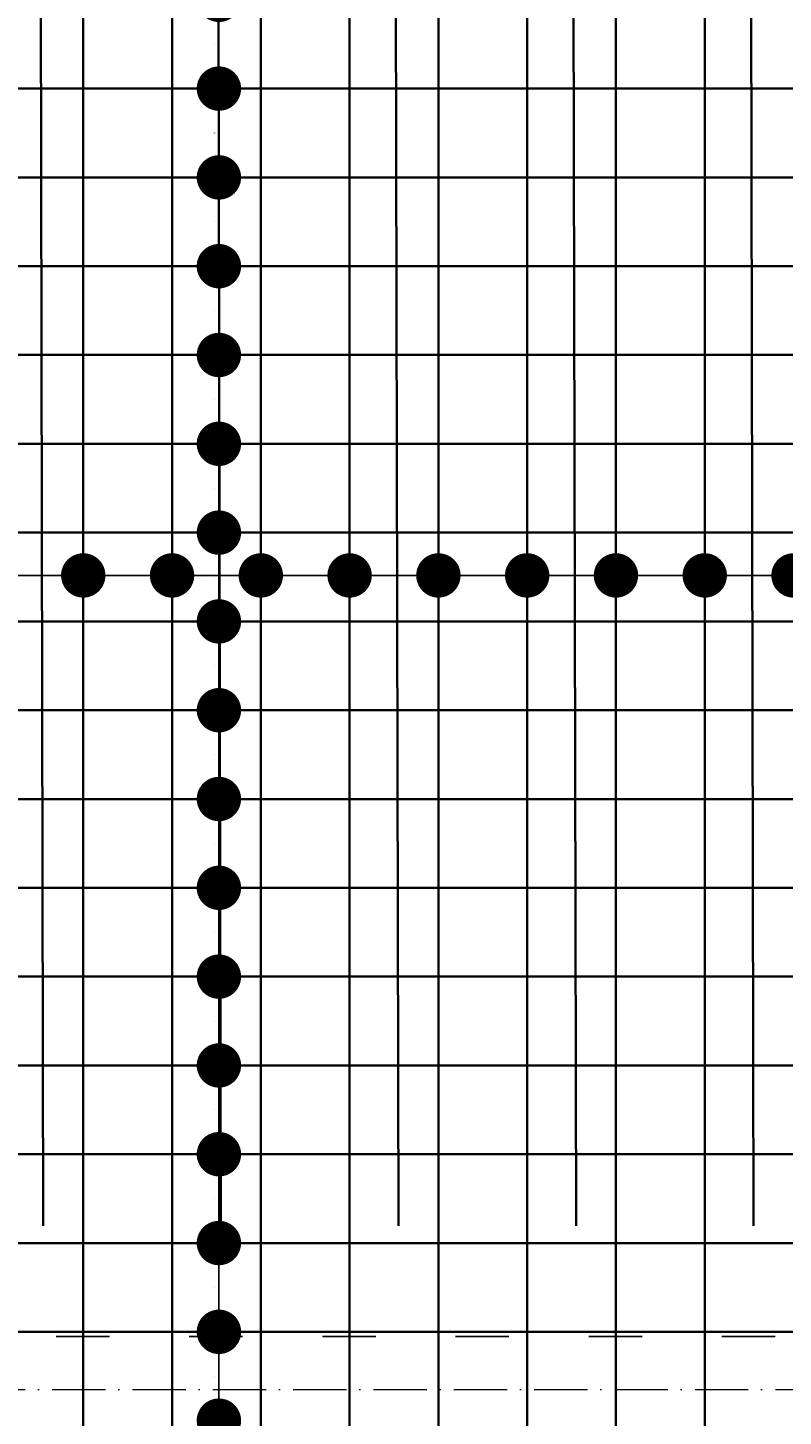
# Model space of a CAD drawing. Header units: millimetres. Extents: x 300938 to 312016, y 11971 to 20881.
# Tile 224 of 239: x 309750 to 309920, y 18993 to 19306. Entities that reach past the tile are written whole.
import ezdxf

# ---------------------------------------------------------------- set-up
doc = ezdxf.new("R2010")
doc.units = ezdxf.units.MM
doc.linetypes.add('ACAD_ISO03W100', pattern=[30, 12, -18])
doc.linetypes.add('ACAD_ISO10W100', pattern=[18, 12, -3, 0, -3])
for name, color, linetype, lineweight in [('konstrukcja wymiary', 1, 'Continuous', 13), ('osie', 5, 'ACAD_ISO10W100', 13), ('zbrojenie płyty', 141, 'Continuous', 35)]:
    doc.layers.add(name, color=color, linetype=linetype, lineweight=lineweight)
doc.layers.add('przerywane', color=6, linetype='ACAD_ISO03W100')
doc.styles.get("Standard").update_dxf_attribs({"font": 'romand.shx', "oblique": 10})
doc.dimstyles.new('kropki', dxfattribs={"dimtxt": 0.001, "dimasz": 10, "dimexe": 1.25, "dimexo": 0.625, "dimgap": 1, "dimtad": 1, "dimtxsty": 'Standard', "dimblk": 'DOT', "dimcen": 2.5, "dimadec": 0, "dimazin": 0, "dimtfac": 1, "dimtmove": 0, "dimatfit": 3, "dimfxl": 1, "dimfxlon": 1, "dimarcsym": 0})

# ---------------------------------------------------------------- blocks, each defined once
blk = doc.blocks.new('_Dot')
at = {"color": 0, "linetype": 'ByBlock', "lineweight": -2}
blk.add_line((-0.5, 0), (-1, 0), dxfattribs=at)
at = {"color": 0, "linetype": 'ByBlock', "const_width": 0.5}
blk.add_lwpolyline([(-0.25, 0, 1), (0.25, 0, 1)], format="xyb", close=True, dxfattribs=at)
blk = doc.blocks.new('*D832')
at = {"layer": 'Defpoints', "color": 0, "transparency": 16777216}
for p in [(309802.56, 19332.24), (309793.12, 19312.24), (309802.56, 19312.24)]:
    blk.add_point(p, dxfattribs=at)
at = {"layer": 'konstrukcja wymiary', "color": 0, "lineweight": -2, "transparency": 16777216}
for p, q in [((309793.12, 19342.24), (309793.12, 19352.24)), ((309794.12, 19332.24), (309791.87, 19332.24)), ((309793.12, 19332.24), (309793.12, 19312.24)), ((309794.12, 19312.24), (309791.87, 19312.24)), ((309793.12, 19302.24), (309793.12, 19292.24))]:
    blk.add_line(p, q, dxfattribs=at)
at = {"layer": 'konstrukcja wymiary', "color": 0, "lineweight": -2, "transparency": 16777216, "xscale": 10, "yscale": 10, "zscale": 10}
for p, rotation in [((309793.12, 19332.24), 270), ((309793.12, 19312.24), 90)]:
    blk.add_blockref('_Dot', p, dxfattribs=dict(at, rotation=rotation))
at = {"layer": 'konstrukcja wymiary', "color": 0, "transparency": 16777216, "insert": (309792.12, 19322.24), "char_height": 0.001, "attachment_point": 5, "rotation": 90}
blk.add_mtext('20', dxfattribs=at)
blk = doc.blocks.new('*D833')
at = {"layer": 'Defpoints', "color": 0, "transparency": 16777216}
for p in [(309802.56, 19312.24), (309793.12, 19292.24), (309802.56, 19292.24)]:
    blk.add_point(p, dxfattribs=at)
at = {"layer": 'konstrukcja wymiary', "color": 0, "lineweight": -2, "transparency": 16777216}
for p, q in [((309793.12, 19322.24), (309793.12, 19332.24)), ((309794.12, 19312.24), (309791.87, 19312.24)), ((309793.12, 19312.24), (309793.12, 19292.24)), ((309794.12, 19292.24), (309791.87, 19292.24)), ((309793.12, 19282.24), (309793.12, 19272.24))]:
    blk.add_line(p, q, dxfattribs=at)
at = {"layer": 'konstrukcja wymiary', "color": 0, "lineweight": -2, "transparency": 16777216, "xscale": 10, "yscale": 10, "zscale": 10}
for p, rotation in [((309793.12, 19312.24), 270), ((309793.12, 19292.24), 90)]:
    blk.add_blockref('_Dot', p, dxfattribs=dict(at, rotation=rotation))
at = {"layer": 'konstrukcja wymiary', "color": 0, "transparency": 16777216, "insert": (309792.12, 19302.24), "char_height": 0.001, "attachment_point": 5, "rotation": 90}
blk.add_mtext('20', dxfattribs=at)
blk = doc.blocks.new('*D834')
at = {"layer": 'Defpoints', "color": 0, "transparency": 16777216}
for p in [(309802.56, 19292.24), (309793.12, 19272.24), (309802.56, 19272.24)]:
    blk.add_point(p, dxfattribs=at)
at = {"layer": 'konstrukcja wymiary', "color": 0, "lineweight": -2, "transparency": 16777216}
for p, q in [((309793.12, 19302.24), (309793.12, 19312.24)), ((309794.12, 19292.24), (309791.87, 19292.24)), ((309793.12, 19292.24), (309793.12, 19272.24)), ((309794.12, 19272.24), (309791.87, 19272.24)), ((309793.12, 19262.24), (309793.12, 19252.24))]:
    blk.add_line(p, q, dxfattribs=at)
at = {"layer": 'konstrukcja wymiary', "color": 0, "lineweight": -2, "transparency": 16777216, "xscale": 10, "yscale": 10, "zscale": 10}
for p, rotation in [((309793.12, 19292.24), 270), ((309793.12, 19272.24), 90)]:
    blk.add_blockref('_Dot', p, dxfattribs=dict(at, rotation=rotation))
at = {"layer": 'konstrukcja wymiary', "color": 0, "transparency": 16777216, "insert": (309792.12, 19282.24), "char_height": 0.001, "attachment_point": 5, "rotation": 90}
blk.add_mtext('20', dxfattribs=at)
blk = doc.blocks.new('*D835')
at = {"layer": 'Defpoints', "color": 0, "transparency": 16777216}
for p in [(309802.56, 19272.24), (309793.12, 19252.24), (309802.56, 19252.24)]:
    blk.add_point(p, dxfattribs=at)
at = {"layer": 'konstrukcja wymiary', "color": 0, "lineweight": -2, "transparency": 16777216}
for p, q in [((309793.12, 19282.24), (309793.12, 19292.24)), ((309794.12, 19272.24), (309791.87, 19272.24)), ((309793.12, 19272.24), (309793.12, 19252.24)), ((309794.12, 19252.24), (309791.87, 19252.24)), ((309793.12, 19242.24), (309793.12, 19232.24))]:
    blk.add_line(p, q, dxfattribs=at)
at = {"layer": 'konstrukcja wymiary', "color": 0, "lineweight": -2, "transparency": 16777216, "xscale": 10, "yscale": 10, "zscale": 10}
for p, rotation in [((309793.12, 19272.24), 270), ((309793.12, 19252.24), 90)]:
    blk.add_blockref('_Dot', p, dxfattribs=dict(at, rotation=rotation))
at = {"layer": 'konstrukcja wymiary', "color": 0, "transparency": 16777216, "insert": (309792.12, 19262.24), "char_height": 0.001, "attachment_point": 5, "rotation": 90}
blk.add_mtext('20', dxfattribs=at)
blk = doc.blocks.new('*D836')
at = {"layer": 'Defpoints', "color": 0, "transparency": 16777216}
for p in [(309802.56, 19252.24), (309793.12, 19232.24), (309802.56, 19232.24)]:
    blk.add_point(p, dxfattribs=at)
at = {"layer": 'konstrukcja wymiary', "color": 0, "lineweight": -2, "transparency": 16777216}
for p, q in [((309793.12, 19262.24), (309793.12, 19272.24)), ((309794.12, 19252.24), (309791.87, 19252.24)), ((309793.12, 19252.24), (309793.12, 19232.24)), ((309794.12, 19232.24), (309791.87, 19232.24)), ((309793.12, 19222.24), (309793.12, 19212.24))]:
    blk.add_line(p, q, dxfattribs=at)
at = {"layer": 'konstrukcja wymiary', "color": 0, "lineweight": -2, "transparency": 16777216, "xscale": 10, "yscale": 10, "zscale": 10}
for p, rotation in [((309793.12, 19252.24), 270), ((309793.12, 19232.24), 90)]:
    blk.add_blockref('_Dot', p, dxfattribs=dict(at, rotation=rotation))
at = {"layer": 'konstrukcja wymiary', "color": 0, "transparency": 16777216, "insert": (309792.12, 19242.24), "char_height": 0.001, "attachment_point": 5, "rotation": 90}
blk.add_mtext('20', dxfattribs=at)
blk = doc.blocks.new('*D837')
at = {"layer": 'Defpoints', "color": 0, "transparency": 16777216}
for p in [(309802.56, 19232.24), (309793.12, 19212.24), (309802.56, 19212.24)]:
    blk.add_point(p, dxfattribs=at)
at = {"layer": 'konstrukcja wymiary', "color": 0, "lineweight": -2, "transparency": 16777216}
for p, q in [((309793.12, 19242.24), (309793.12, 19252.24)), ((309794.12, 19232.24), (309791.87, 19232.24)), ((309793.12, 19232.24), (309793.12, 19212.24)), ((309794.12, 19212.24), (309791.87, 19212.24)), ((309793.12, 19202.24), (309793.12, 19192.24))]:
    blk.add_line(p, q, dxfattribs=at)
at = {"layer": 'konstrukcja wymiary', "color": 0, "lineweight": -2, "transparency": 16777216, "xscale": 10, "yscale": 10, "zscale": 10}
for p, rotation in [((309793.12, 19232.24), 270), ((309793.12, 19212.24), 90)]:
    blk.add_blockref('_Dot', p, dxfattribs=dict(at, rotation=rotation))
at = {"layer": 'konstrukcja wymiary', "color": 0, "transparency": 16777216, "insert": (309792.12, 19222.24), "char_height": 0.001, "attachment_point": 5, "rotation": 90}
blk.add_mtext('20', dxfattribs=at)
blk = doc.blocks.new('*D838')
at = {"layer": 'Defpoints', "color": 0, "transparency": 16777216}
for p in [(309802.56, 19212.24), (309793.12, 19192.24), (309802.56, 19192.24)]:
    blk.add_point(p, dxfattribs=at)
at = {"layer": 'konstrukcja wymiary', "color": 0, "lineweight": -2, "transparency": 16777216}
for p, q in [((309793.12, 19222.24), (309793.12, 19232.24)), ((309794.12, 19212.24), (309791.87, 19212.24)), ((309793.12, 19212.24), (309793.12, 19192.24)), ((309794.12, 19192.24), (309791.87, 19192.24)), ((309793.12, 19182.24), (309793.12, 19172.24))]:
    blk.add_line(p, q, dxfattribs=at)
at = {"layer": 'konstrukcja wymiary', "color": 0, "lineweight": -2, "transparency": 16777216, "xscale": 10, "yscale": 10, "zscale": 10}
for p, rotation in [((309793.12, 19212.24), 270), ((309793.12, 19192.24), 90)]:
    blk.add_blockref('_Dot', p, dxfattribs=dict(at, rotation=rotation))
at = {"layer": 'konstrukcja wymiary', "color": 0, "transparency": 16777216, "insert": (309792.12, 19202.24), "char_height": 0.001, "attachment_point": 5, "rotation": 90}
blk.add_mtext('20', dxfattribs=at)
blk = doc.blocks.new('*D839')
at = {"layer": 'Defpoints', "color": 0, "transparency": 16777216}
for p in [(309802.56, 19192.24), (309793.12, 19172.24), (309802.56, 19172.24)]:
    blk.add_point(p, dxfattribs=at)
at = {"layer": 'konstrukcja wymiary', "color": 0, "lineweight": -2, "transparency": 16777216}
for p, q in [((309793.12, 19202.24), (309793.12, 19212.24)), ((309794.12, 19192.24), (309791.87, 19192.24)), ((309793.12, 19192.24), (309793.12, 19172.24)), ((309794.12, 19172.24), (309791.87, 19172.24)), ((309793.12, 19162.24), (309793.12, 19152.24))]:
    blk.add_line(p, q, dxfattribs=at)
at = {"layer": 'konstrukcja wymiary', "color": 0, "lineweight": -2, "transparency": 16777216, "xscale": 10, "yscale": 10, "zscale": 10}
for p, rotation in [((309793.12, 19192.24), 270), ((309793.12, 19172.24), 90)]:
    blk.add_blockref('_Dot', p, dxfattribs=dict(at, rotation=rotation))
at = {"layer": 'konstrukcja wymiary', "color": 0, "transparency": 16777216, "insert": (309792.12, 19182.24), "char_height": 0.001, "attachment_point": 5, "rotation": 90}
blk.add_mtext('20', dxfattribs=at)
blk = doc.blocks.new('*D840')
at = {"layer": 'Defpoints', "color": 0, "transparency": 16777216}
for p in [(309802.56, 19172.24), (309793.12, 19152.24), (309802.56, 19152.24)]:
    blk.add_point(p, dxfattribs=at)
at = {"layer": 'konstrukcja wymiary', "color": 0, "lineweight": -2, "transparency": 16777216}
for p, q in [((309793.12, 19182.24), (309793.12, 19192.24)), ((309794.12, 19172.24), (309791.87, 19172.24)), ((309793.12, 19172.24), (309793.12, 19152.24)), ((309794.12, 19152.24), (309791.87, 19152.24)), ((309793.12, 19142.24), (309793.12, 19132.24))]:
    blk.add_line(p, q, dxfattribs=at)
at = {"layer": 'konstrukcja wymiary', "color": 0, "lineweight": -2, "transparency": 16777216, "xscale": 10, "yscale": 10, "zscale": 10}
for p, rotation in [((309793.12, 19172.24), 270), ((309793.12, 19152.24), 90)]:
    blk.add_blockref('_Dot', p, dxfattribs=dict(at, rotation=rotation))
at = {"layer": 'konstrukcja wymiary', "color": 0, "transparency": 16777216, "insert": (309792.12, 19162.24), "char_height": 0.001, "attachment_point": 5, "rotation": 90}
blk.add_mtext('20', dxfattribs=at)
blk = doc.blocks.new('*D841')
at = {"layer": 'Defpoints', "color": 0, "transparency": 16777216}
for p in [(309802.56, 19152.24), (309793.12, 19132.24), (309802.56, 19132.24)]:
    blk.add_point(p, dxfattribs=at)
at = {"layer": 'konstrukcja wymiary', "color": 0, "lineweight": -2, "transparency": 16777216}
for p, q in [((309793.12, 19162.24), (309793.12, 19172.24)), ((309794.12, 19152.24), (309791.87, 19152.24)), ((309793.12, 19152.24), (309793.12, 19132.24)), ((309794.12, 19132.24), (309791.87, 19132.24)), ((309793.12, 19122.24), (309793.12, 19112.24))]:
    blk.add_line(p, q, dxfattribs=at)
at = {"layer": 'konstrukcja wymiary', "color": 0, "lineweight": -2, "transparency": 16777216, "xscale": 10, "yscale": 10, "zscale": 10}
for p, rotation in [((309793.12, 19152.24), 270), ((309793.12, 19132.24), 90)]:
    blk.add_blockref('_Dot', p, dxfattribs=dict(at, rotation=rotation))
at = {"layer": 'konstrukcja wymiary', "color": 0, "transparency": 16777216, "insert": (309792.12, 19142.24), "char_height": 0.001, "attachment_point": 5, "rotation": 90}
blk.add_mtext('20', dxfattribs=at)
blk = doc.blocks.new('*D842')
at = {"layer": 'Defpoints', "color": 0, "transparency": 16777216}
for p in [(309802.56, 19132.24), (309793.12, 19112.24), (309802.56, 19112.24)]:
    blk.add_point(p, dxfattribs=at)
at = {"layer": 'konstrukcja wymiary', "color": 0, "lineweight": -2, "transparency": 16777216}
for p, q in [((309793.12, 19142.24), (309793.12, 19152.24)), ((309794.12, 19132.24), (309791.87, 19132.24)), ((309793.12, 19132.24), (309793.12, 19112.24)), ((309794.12, 19112.24), (309791.87, 19112.24)), ((309793.12, 19102.24), (309793.12, 19092.24))]:
    blk.add_line(p, q, dxfattribs=at)
at = {"layer": 'konstrukcja wymiary', "color": 0, "lineweight": -2, "transparency": 16777216, "xscale": 10, "yscale": 10, "zscale": 10}
for p, rotation in [((309793.12, 19132.24), 270), ((309793.12, 19112.24), 90)]:
    blk.add_blockref('_Dot', p, dxfattribs=dict(at, rotation=rotation))
at = {"layer": 'konstrukcja wymiary', "color": 0, "transparency": 16777216, "insert": (309792.12, 19122.24), "char_height": 0.001, "attachment_point": 5, "rotation": 90}
blk.add_mtext('20', dxfattribs=at)
blk = doc.blocks.new('*D843')
at = {"layer": 'Defpoints', "color": 0, "transparency": 16777216}
for p in [(309802.56, 19112.24), (309793.12, 19092.24), (309802.56, 19092.24)]:
    blk.add_point(p, dxfattribs=at)
at = {"layer": 'konstrukcja wymiary', "color": 0, "lineweight": -2, "transparency": 16777216}
for p, q in [((309793.12, 19122.24), (309793.12, 19132.24)), ((309794.12, 19112.24), (309791.87, 19112.24)), ((309793.12, 19112.24), (309793.12, 19092.24)), ((309794.12, 19092.24), (309791.87, 19092.24)), ((309793.12, 19082.24), (309793.12, 19072.24))]:
    blk.add_line(p, q, dxfattribs=at)
at = {"layer": 'konstrukcja wymiary', "color": 0, "lineweight": -2, "transparency": 16777216, "xscale": 10, "yscale": 10, "zscale": 10}
for p, rotation in [((309793.12, 19112.24), 270), ((309793.12, 19092.24), 90)]:
    blk.add_blockref('_Dot', p, dxfattribs=dict(at, rotation=rotation))
at = {"layer": 'konstrukcja wymiary', "color": 0, "transparency": 16777216, "insert": (309792.12, 19102.24), "char_height": 0.001, "attachment_point": 5, "rotation": 90}
blk.add_mtext('20', dxfattribs=at)
blk = doc.blocks.new('*D844')
at = {"layer": 'Defpoints', "color": 0, "transparency": 16777216}
for p in [(309802.56, 19092.24), (309793.12, 19072.24), (309802.56, 19072.24)]:
    blk.add_point(p, dxfattribs=at)
at = {"layer": 'konstrukcja wymiary', "color": 0, "lineweight": -2, "transparency": 16777216}
for p, q in [((309793.12, 19102.24), (309793.12, 19112.24)), ((309794.12, 19092.24), (309791.87, 19092.24)), ((309793.12, 19092.24), (309793.12, 19072.24)), ((309794.12, 19072.24), (309791.87, 19072.24)), ((309793.12, 19062.24), (309793.12, 19052.24))]:
    blk.add_line(p, q, dxfattribs=at)
at = {"layer": 'konstrukcja wymiary', "color": 0, "lineweight": -2, "transparency": 16777216, "xscale": 10, "yscale": 10, "zscale": 10}
for p, rotation in [((309793.12, 19092.24), 270), ((309793.12, 19072.24), 90)]:
    blk.add_blockref('_Dot', p, dxfattribs=dict(at, rotation=rotation))
at = {"layer": 'konstrukcja wymiary', "color": 0, "transparency": 16777216, "insert": (309792.12, 19082.24), "char_height": 0.001, "attachment_point": 5, "rotation": 90}
blk.add_mtext('20', dxfattribs=at)
blk = doc.blocks.new('*D845')
at = {"layer": 'Defpoints', "color": 0, "transparency": 16777216}
for p in [(309802.56, 19072.24), (309793.12, 19052.24), (309802.56, 19052.24)]:
    blk.add_point(p, dxfattribs=at)
at = {"layer": 'konstrukcja wymiary', "color": 0, "lineweight": -2, "transparency": 16777216}
for p, q in [((309793.12, 19082.24), (309793.12, 19092.24)), ((309794.12, 19072.24), (309791.87, 19072.24)), ((309793.12, 19072.24), (309793.12, 19052.24)), ((309794.12, 19052.24), (309791.87, 19052.24)), ((309793.12, 19042.24), (309793.12, 19032.24))]:
    blk.add_line(p, q, dxfattribs=at)
at = {"layer": 'konstrukcja wymiary', "color": 0, "lineweight": -2, "transparency": 16777216, "xscale": 10, "yscale": 10, "zscale": 10}
for p, rotation in [((309793.12, 19072.24), 270), ((309793.12, 19052.24), 90)]:
    blk.add_blockref('_Dot', p, dxfattribs=dict(at, rotation=rotation))
at = {"layer": 'konstrukcja wymiary', "color": 0, "transparency": 16777216, "insert": (309792.12, 19062.24), "char_height": 0.001, "attachment_point": 5, "rotation": 90}
blk.add_mtext('20', dxfattribs=at)
blk = doc.blocks.new('*D846')
at = {"layer": 'Defpoints', "color": 0, "transparency": 16777216}
for p in [(309802.56, 19052.24), (309793.12, 19032.24), (309802.56, 19032.24)]:
    blk.add_point(p, dxfattribs=at)
at = {"layer": 'konstrukcja wymiary', "color": 0, "lineweight": -2, "transparency": 16777216}
for p, q in [((309793.12, 19062.24), (309793.12, 19072.24)), ((309794.12, 19052.24), (309791.87, 19052.24)), ((309793.12, 19052.24), (309793.12, 19032.24)), ((309794.12, 19032.24), (309791.87, 19032.24)), ((309793.12, 19022.24), (309793.12, 19012.24))]:
    blk.add_line(p, q, dxfattribs=at)
at = {"layer": 'konstrukcja wymiary', "color": 0, "lineweight": -2, "transparency": 16777216, "xscale": 10, "yscale": 10, "zscale": 10}
for p, rotation in [((309793.12, 19052.24), 270), ((309793.12, 19032.24), 90)]:
    blk.add_blockref('_Dot', p, dxfattribs=dict(at, rotation=rotation))
at = {"layer": 'konstrukcja wymiary', "color": 0, "transparency": 16777216, "insert": (309792.12, 19042.24), "char_height": 0.001, "attachment_point": 5, "rotation": 90}
blk.add_mtext('20', dxfattribs=at)
blk = doc.blocks.new('*D847')
at = {"layer": 'Defpoints', "color": 0, "transparency": 16777216}
for p in [(309802.56, 19032.24), (309793.12, 19012.24), (309802.56, 19012.24)]:
    blk.add_point(p, dxfattribs=at)
at = {"layer": 'konstrukcja wymiary', "color": 0, "lineweight": -2, "transparency": 16777216}
for p, q in [((309793.12, 19042.24), (309793.12, 19052.24)), ((309794.12, 19032.24), (309791.87, 19032.24)), ((309793.12, 19032.24), (309793.12, 19012.24)), ((309794.12, 19012.24), (309791.87, 19012.24)), ((309793.12, 19002.24), (309793.12, 18992.24))]:
    blk.add_line(p, q, dxfattribs=at)
at = {"layer": 'konstrukcja wymiary', "color": 0, "lineweight": -2, "transparency": 16777216, "xscale": 10, "yscale": 10, "zscale": 10}
for p, rotation in [((309793.12, 19032.24), 270), ((309793.12, 19012.24), 90)]:
    blk.add_blockref('_Dot', p, dxfattribs=dict(at, rotation=rotation))
at = {"layer": 'konstrukcja wymiary', "color": 0, "transparency": 16777216, "insert": (309792.12, 19022.24), "char_height": 0.001, "attachment_point": 5, "rotation": 90}
blk.add_mtext('20', dxfattribs=at)
blk = doc.blocks.new('*D848')
at = {"layer": 'Defpoints', "color": 0, "transparency": 16777216}
for p in [(309802.56, 19012.24), (309793.12, 18992.24), (309802.56, 18992.24)]:
    blk.add_point(p, dxfattribs=at)
at = {"layer": 'konstrukcja wymiary', "color": 0, "lineweight": -2, "transparency": 16777216}
for p, q in [((309793.12, 19022.24), (309793.12, 19032.24)), ((309794.12, 19012.24), (309791.87, 19012.24)), ((309793.12, 19012.24), (309793.12, 18992.24)), ((309794.12, 18992.24), (309791.87, 18992.24)), ((309793.12, 18982.24), (309793.12, 18972.24))]:
    blk.add_line(p, q, dxfattribs=at)
at = {"layer": 'konstrukcja wymiary', "color": 0, "lineweight": -2, "transparency": 16777216, "xscale": 10, "yscale": 10, "zscale": 10}
for p, rotation in [((309793.12, 19012.24), 270), ((309793.12, 18992.24), 90)]:
    blk.add_blockref('_Dot', p, dxfattribs=dict(at, rotation=rotation))
at = {"layer": 'konstrukcja wymiary', "color": 0, "transparency": 16777216, "insert": (309792.12, 19002.24), "char_height": 0.001, "attachment_point": 5, "rotation": 90}
blk.add_mtext('20', dxfattribs=at)
blk = doc.blocks.new('*D849')
at = {"layer": 'Defpoints', "color": 0, "transparency": 16777216}
for p in [(309802.56, 18992.24), (309793.12, 18972.24), (309802.56, 18972.24)]:
    blk.add_point(p, dxfattribs=at)
at = {"layer": 'konstrukcja wymiary', "color": 0, "lineweight": -2, "transparency": 16777216}
for p, q in [((309793.12, 19002.24), (309793.12, 19012.24)), ((309794.12, 18992.24), (309791.87, 18992.24)), ((309793.12, 18992.24), (309793.12, 18972.24)), ((309794.12, 18972.24), (309791.87, 18972.24)), ((309793.12, 18962.24), (309793.12, 18952.24))]:
    blk.add_line(p, q, dxfattribs=at)
at = {"layer": 'konstrukcja wymiary', "color": 0, "lineweight": -2, "transparency": 16777216, "xscale": 10, "yscale": 10, "zscale": 10}
for p, rotation in [((309793.12, 18992.24), 270), ((309793.12, 18972.24), 90)]:
    blk.add_blockref('_Dot', p, dxfattribs=dict(at, rotation=rotation))
at = {"layer": 'konstrukcja wymiary', "color": 0, "transparency": 16777216, "insert": (309792.12, 18982.24), "char_height": 0.001, "attachment_point": 5, "rotation": 90}
blk.add_mtext('20', dxfattribs=at)
blk = doc.blocks.new('*D1031')
at = {"layer": 'Defpoints', "color": 0, "transparency": 16777216}
for p in [(309782.56, 19182.6), (309742.56, 19173.24), (309782.56, 19173.24)]:
    blk.add_point(p, dxfattribs=at)
at = {"layer": 'konstrukcja wymiary', "color": 0, "lineweight": -2, "transparency": 16777216}
for p, q in [((309742.56, 19181.6), (309742.56, 19183.85)), ((309752.56, 19182.6), (309772.56, 19182.6)), ((309782.56, 19181.6), (309782.56, 19183.85))]:
    blk.add_line(p, q, dxfattribs=at)
at = {"layer": 'konstrukcja wymiary', "color": 0, "lineweight": -2, "transparency": 16777216, "xscale": 10, "yscale": 10, "zscale": 10, "rotation": 180}
blk.add_blockref('_Dot', (309742.56, 19182.6), dxfattribs=at)
at = {"layer": 'konstrukcja wymiary', "color": 0, "lineweight": -2, "transparency": 16777216, "xscale": 10, "yscale": 10, "zscale": 10}
blk.add_blockref('_Dot', (309782.56, 19182.6), dxfattribs=at)
at = {"layer": 'konstrukcja wymiary', "color": 0, "transparency": 16777216, "insert": (309762.56, 19183.61), "char_height": 0.001, "attachment_point": 5}
blk.add_mtext('40', dxfattribs=at)
blk = doc.blocks.new('*D1032')
at = {"layer": 'Defpoints', "color": 0, "transparency": 16777216}
for p in [(309822.56, 19182.6), (309782.56, 19173.24), (309822.56, 19172.24)]:
    blk.add_point(p, dxfattribs=at)
at = {"layer": 'konstrukcja wymiary', "color": 0, "lineweight": -2, "transparency": 16777216}
for p, q in [((309782.56, 19181.6), (309782.56, 19183.85)), ((309792.56, 19182.6), (309812.56, 19182.6)), ((309822.56, 19181.6), (309822.56, 19183.85))]:
    blk.add_line(p, q, dxfattribs=at)
at = {"layer": 'konstrukcja wymiary', "color": 0, "lineweight": -2, "transparency": 16777216, "xscale": 10, "yscale": 10, "zscale": 10, "rotation": 180}
blk.add_blockref('_Dot', (309782.56, 19182.6), dxfattribs=at)
at = {"layer": 'konstrukcja wymiary', "color": 0, "lineweight": -2, "transparency": 16777216, "xscale": 10, "yscale": 10, "zscale": 10}
blk.add_blockref('_Dot', (309822.56, 19182.6), dxfattribs=at)
at = {"layer": 'konstrukcja wymiary', "color": 0, "transparency": 16777216, "insert": (309802.56, 19183.61), "char_height": 0.001, "attachment_point": 5}
blk.add_mtext('40', dxfattribs=at)
blk = doc.blocks.new('*D1033')
at = {"layer": 'Defpoints', "color": 0, "transparency": 16777216}
for p in [(309862.56, 19182.6), (309822.56, 19172.24), (309862.56, 19172.24)]:
    blk.add_point(p, dxfattribs=at)
at = {"layer": 'konstrukcja wymiary', "color": 0, "lineweight": -2, "transparency": 16777216}
for p, q in [((309822.56, 19181.6), (309822.56, 19183.85)), ((309832.56, 19182.6), (309852.56, 19182.6)), ((309862.56, 19181.6), (309862.56, 19183.85))]:
    blk.add_line(p, q, dxfattribs=at)
at = {"layer": 'konstrukcja wymiary', "color": 0, "lineweight": -2, "transparency": 16777216, "xscale": 10, "yscale": 10, "zscale": 10, "rotation": 180}
blk.add_blockref('_Dot', (309822.56, 19182.6), dxfattribs=at)
at = {"layer": 'konstrukcja wymiary', "color": 0, "lineweight": -2, "transparency": 16777216, "xscale": 10, "yscale": 10, "zscale": 10}
blk.add_blockref('_Dot', (309862.56, 19182.6), dxfattribs=at)
at = {"layer": 'konstrukcja wymiary', "color": 0, "transparency": 16777216, "insert": (309842.56, 19183.61), "char_height": 0.001, "attachment_point": 5}
blk.add_mtext('40', dxfattribs=at)
blk = doc.blocks.new('*D1034')
at = {"layer": 'Defpoints', "color": 0, "transparency": 16777216}
for p in [(309902.56, 19182.6), (309862.56, 19172.24), (309902.56, 19172.24)]:
    blk.add_point(p, dxfattribs=at)
at = {"layer": 'konstrukcja wymiary', "color": 0, "lineweight": -2, "transparency": 16777216}
for p, q in [((309862.56, 19181.6), (309862.56, 19183.85)), ((309872.56, 19182.6), (309892.56, 19182.6)), ((309902.56, 19181.6), (309902.56, 19183.85))]:
    blk.add_line(p, q, dxfattribs=at)
at = {"layer": 'konstrukcja wymiary', "color": 0, "lineweight": -2, "transparency": 16777216, "xscale": 10, "yscale": 10, "zscale": 10, "rotation": 180}
blk.add_blockref('_Dot', (309862.56, 19182.6), dxfattribs=at)
at = {"layer": 'konstrukcja wymiary', "color": 0, "lineweight": -2, "transparency": 16777216, "xscale": 10, "yscale": 10, "zscale": 10}
blk.add_blockref('_Dot', (309902.56, 19182.6), dxfattribs=at)
at = {"layer": 'konstrukcja wymiary', "color": 0, "transparency": 16777216, "insert": (309882.56, 19183.61), "char_height": 0.001, "attachment_point": 5}
blk.add_mtext('40', dxfattribs=at)
blk = doc.blocks.new('*D1038')
at = {"layer": 'Defpoints', "color": 0, "transparency": 16777216}
for p in [(309762.56, 19182.6), (309722.56, 19173.24), (309762.56, 19173.24)]:
    blk.add_point(p, dxfattribs=at)
at = {"layer": 'konstrukcja wymiary', "color": 0, "lineweight": -2, "transparency": 16777216}
for p, q in [((309722.56, 19181.6), (309722.56, 19183.85)), ((309732.56, 19182.6), (309752.56, 19182.6)), ((309762.56, 19181.6), (309762.56, 19183.85))]:
    blk.add_line(p, q, dxfattribs=at)
at = {"layer": 'konstrukcja wymiary', "color": 0, "lineweight": -2, "transparency": 16777216, "xscale": 10, "yscale": 10, "zscale": 10, "rotation": 180}
blk.add_blockref('_Dot', (309722.56, 19182.6), dxfattribs=at)
at = {"layer": 'konstrukcja wymiary', "color": 0, "lineweight": -2, "transparency": 16777216, "xscale": 10, "yscale": 10, "zscale": 10}
blk.add_blockref('_Dot', (309762.56, 19182.6), dxfattribs=at)
at = {"layer": 'konstrukcja wymiary', "color": 0, "transparency": 16777216, "insert": (309742.56, 19183.61), "char_height": 0.001, "attachment_point": 5}
blk.add_mtext('40', dxfattribs=at)
blk = doc.blocks.new('*D1039')
at = {"layer": 'Defpoints', "color": 0, "transparency": 16777216}
for p in [(309802.56, 19182.6), (309762.56, 19173.24), (309802.56, 19173.24)]:
    blk.add_point(p, dxfattribs=at)
at = {"layer": 'konstrukcja wymiary', "color": 0, "lineweight": -2, "transparency": 16777216}
for p, q in [((309762.56, 19181.6), (309762.56, 19183.85)), ((309772.56, 19182.6), (309792.56, 19182.6)), ((309802.56, 19181.6), (309802.56, 19183.85))]:
    blk.add_line(p, q, dxfattribs=at)
at = {"layer": 'konstrukcja wymiary', "color": 0, "lineweight": -2, "transparency": 16777216, "xscale": 10, "yscale": 10, "zscale": 10, "rotation": 180}
blk.add_blockref('_Dot', (309762.56, 19182.6), dxfattribs=at)
at = {"layer": 'konstrukcja wymiary', "color": 0, "lineweight": -2, "transparency": 16777216, "xscale": 10, "yscale": 10, "zscale": 10}
blk.add_blockref('_Dot', (309802.56, 19182.6), dxfattribs=at)
at = {"layer": 'konstrukcja wymiary', "color": 0, "transparency": 16777216, "insert": (309782.56, 19183.61), "char_height": 0.001, "attachment_point": 5}
blk.add_mtext('40', dxfattribs=at)
blk = doc.blocks.new('*D1040')
at = {"layer": 'Defpoints', "color": 0, "transparency": 16777216}
for p in [(309842.56, 19182.6), (309802.56, 19173.24), (309842.56, 19172.24)]:
    blk.add_point(p, dxfattribs=at)
at = {"layer": 'konstrukcja wymiary', "color": 0, "lineweight": -2, "transparency": 16777216}
for p, q in [((309802.56, 19181.6), (309802.56, 19183.85)), ((309812.56, 19182.6), (309832.56, 19182.6)), ((309842.56, 19181.6), (309842.56, 19183.85))]:
    blk.add_line(p, q, dxfattribs=at)
at = {"layer": 'konstrukcja wymiary', "color": 0, "lineweight": -2, "transparency": 16777216, "xscale": 10, "yscale": 10, "zscale": 10, "rotation": 180}
blk.add_blockref('_Dot', (309802.56, 19182.6), dxfattribs=at)
at = {"layer": 'konstrukcja wymiary', "color": 0, "lineweight": -2, "transparency": 16777216, "xscale": 10, "yscale": 10, "zscale": 10}
blk.add_blockref('_Dot', (309842.56, 19182.6), dxfattribs=at)
at = {"layer": 'konstrukcja wymiary', "color": 0, "transparency": 16777216, "insert": (309822.56, 19183.61), "char_height": 0.001, "attachment_point": 5}
blk.add_mtext('40', dxfattribs=at)
blk = doc.blocks.new('*D1041')
at = {"layer": 'Defpoints', "color": 0, "transparency": 16777216}
for p in [(309882.56, 19182.6), (309842.56, 19172.24), (309882.56, 19172.24)]:
    blk.add_point(p, dxfattribs=at)
at = {"layer": 'konstrukcja wymiary', "color": 0, "lineweight": -2, "transparency": 16777216}
for p, q in [((309842.56, 19181.6), (309842.56, 19183.85)), ((309852.56, 19182.6), (309872.56, 19182.6)), ((309882.56, 19181.6), (309882.56, 19183.85))]:
    blk.add_line(p, q, dxfattribs=at)
at = {"layer": 'konstrukcja wymiary', "color": 0, "lineweight": -2, "transparency": 16777216, "xscale": 10, "yscale": 10, "zscale": 10, "rotation": 180}
blk.add_blockref('_Dot', (309842.56, 19182.6), dxfattribs=at)
at = {"layer": 'konstrukcja wymiary', "color": 0, "lineweight": -2, "transparency": 16777216, "xscale": 10, "yscale": 10, "zscale": 10}
blk.add_blockref('_Dot', (309882.56, 19182.6), dxfattribs=at)
at = {"layer": 'konstrukcja wymiary', "color": 0, "transparency": 16777216, "insert": (309862.56, 19183.61), "char_height": 0.001, "attachment_point": 5}
blk.add_mtext('40', dxfattribs=at)
blk = doc.blocks.new('*D1042')
at = {"layer": 'Defpoints', "color": 0, "transparency": 16777216}
for p in [(309562.56, 19182.6), (309562.56, 19172.24), (309882.56, 19172.24)]:
    blk.add_point(p, dxfattribs=at)
at = {"layer": 'konstrukcja wymiary', "color": 0, "lineweight": -2, "transparency": 16777216}
for p, q in [((309562.56, 19181.6), (309562.56, 19183.85)), ((309872.56, 19182.6), (309572.56, 19182.6)), ((309882.56, 19181.6), (309882.56, 19183.85))]:
    blk.add_line(p, q, dxfattribs=at)
at = {"layer": 'konstrukcja wymiary', "color": 0, "lineweight": -2, "transparency": 16777216, "xscale": 10, "yscale": 10, "zscale": 10, "rotation": 180}
blk.add_blockref('_Dot', (309562.56, 19182.6), dxfattribs=at)
at = {"layer": 'konstrukcja wymiary', "color": 0, "lineweight": -2, "transparency": 16777216, "xscale": 10, "yscale": 10, "zscale": 10}
blk.add_blockref('_Dot', (309882.56, 19182.6), dxfattribs=at)
at = {"layer": 'konstrukcja wymiary', "color": 0, "transparency": 16777216, "insert": (309722.56, 19183.61), "char_height": 0.001, "attachment_point": 5}
blk.add_mtext('320', dxfattribs=at)
blk = doc.blocks.new('*D1047')
at = {"layer": 'Defpoints', "color": 0, "transparency": 16777216}
for p in [(309922.56, 19182.6), (308897.44, 19173.24), (309922.56, 19172.24)]:
    blk.add_point(p, dxfattribs=at)
at = {"layer": 'konstrukcja wymiary', "color": 0, "lineweight": -2, "transparency": 16777216}
for p, q in [((308897.44, 19181.6), (308897.44, 19183.85)), ((308907.44, 19182.6), (309912.56, 19182.6)), ((309922.56, 19181.6), (309922.56, 19183.85))]:
    blk.add_line(p, q, dxfattribs=at)
at = {"layer": 'konstrukcja wymiary', "color": 0, "lineweight": -2, "transparency": 16777216, "xscale": 10, "yscale": 10, "zscale": 10, "rotation": 180}
blk.add_blockref('_Dot', (308897.44, 19182.6), dxfattribs=at)
at = {"layer": 'konstrukcja wymiary', "color": 0, "lineweight": -2, "transparency": 16777216, "xscale": 10, "yscale": 10, "zscale": 10}
blk.add_blockref('_Dot', (309922.56, 19182.6), dxfattribs=at)
at = {"layer": 'konstrukcja wymiary', "color": 0, "transparency": 16777216, "insert": (309410, 19183.61), "char_height": 0.001, "attachment_point": 5}
blk.add_mtext('1025,12', dxfattribs=at)
blk = doc.blocks.new('*D1048')
at = {"layer": 'Defpoints', "color": 0, "transparency": 16777216}
for p in [(309942.56, 19182.6), (309922.56, 19172.24), (309942.56, 19172.24)]:
    blk.add_point(p, dxfattribs=at)
at = {"layer": 'konstrukcja wymiary', "color": 0, "lineweight": -2, "transparency": 16777216}
for p, q in [((309912.56, 19182.6), (309902.56, 19182.6)), ((309922.56, 19181.6), (309922.56, 19183.85)), ((309922.56, 19182.6), (309942.56, 19182.6)), ((309942.56, 19181.6), (309942.56, 19183.85)), ((309952.56, 19182.6), (309962.56, 19182.6))]:
    blk.add_line(p, q, dxfattribs=at)
at = {"layer": 'konstrukcja wymiary', "color": 0, "lineweight": -2, "transparency": 16777216, "xscale": 10, "yscale": 10, "zscale": 10}
blk.add_blockref('_Dot', (309922.56, 19182.6), dxfattribs=at)
at = {"layer": 'konstrukcja wymiary', "color": 0, "lineweight": -2, "transparency": 16777216, "xscale": 10, "yscale": 10, "zscale": 10, "rotation": 180}
blk.add_blockref('_Dot', (309942.56, 19182.6), dxfattribs=at)
at = {"layer": 'konstrukcja wymiary', "color": 0, "transparency": 16777216, "insert": (309932.56, 19183.61), "char_height": 0.001, "attachment_point": 5}
blk.add_mtext('20', dxfattribs=at)

msp = doc.modelspace()

# ---------------------------------------------------------------- linework, layer by layer
at = {"layer": 'osie'}
msp.add_line((308705.771, 18999.224), (310728.51, 18999.224), dxfattribs=at)
at = {"layer": 'przerywane'}
msp.add_line((310008.44, 19011.224), (309352.44, 19011.224), dxfattribs=at)
at = {"layer": 'zbrojenie płyty'}
for p, q in [((309762.558, 19602.224), (309762.558, 18602.224)), ((309802.558, 19602.224), (309802.558, 18602.224)), ((309842.558, 19602.224), (309842.558, 18602.224)), ((309882.558, 19602.224), (309882.558, 18602.224)), ((309752.558, 19536.092), (309753.558, 19036.092)), ((309792.558, 19536.092), (309793.558, 19036.092)), ((309832.558, 19536.092), (309833.558, 19036.092)), ((309872.558, 19536.092), (309873.558, 19036.092)), ((309912.558, 19536.092), (309913.558, 19036.092)), ((309782.558, 19401.224), (309782.558, 18401.224)), ((309822.558, 19401.224), (309822.558, 18401.224)), ((309862.558, 19401.224), (309862.558, 18401.224)), ((309902.558, 19401.224), (309902.558, 18401.224)), ((309200.44, 19292.243), (310400.44, 19292.243)), ((309502.132, 19272.243), (310702.132, 19272.243)), ((309200.44, 19252.243), (310400.44, 19252.243)), ((309502.132, 19232.243), (310702.132, 19232.243)), ((309200.44, 19212.243), (310400.44, 19212.243)), ((309502.132, 19192.243), (310702.132, 19192.243)), ((309200.44, 19172.243), (310400.44, 19172.243)), ((309502.132, 19152.243), (310702.132, 19152.243)), ((309198.322, 19132.243), (310398.322, 19132.243)), ((309502.132, 19112.243), (310702.132, 19112.243)), ((309200.44, 19092.243), (310400.44, 19092.243)), ((309502.132, 19072.243), (310702.132, 19072.243)), ((309200.44, 19052.243), (310400.44, 19052.243)), ((309502.132, 19032.243), (310702.132, 19032.243)), ((309200.44, 19012.243), (310400.44, 19012.243))]:
    msp.add_line(p, q, dxfattribs=at)

# ---------------------------------------------------------------- dimensions: what is measured, and where the dimension line sits
at = {"layer": 'konstrukcja wymiary'}
for base, p1, p2, picture, middle in [((309793.116, 19312.243), (309802.558, 19332.243), (309802.558, 19312.243), '*D832', (309792.115, 19322.243)), ((309793.116, 19292.243), (309802.558, 19312.243), (309802.558, 19292.243), '*D833', (309792.115, 19302.243)), ((309793.116, 19272.243), (309802.558, 19292.243), (309802.558, 19272.243), '*D834', (309792.115, 19282.243)), ((309793.116, 19252.243), (309802.558, 19272.243), (309802.558, 19252.243), '*D835', (309792.115, 19262.243)), ((309793.116, 19232.243), (309802.558, 19252.243), (309802.558, 19232.243), '*D836', (309792.115, 19242.243)), ((309793.116, 19212.243), (309802.558, 19232.243), (309802.558, 19212.243), '*D837', (309792.115, 19222.243)), ((309793.116, 19192.243), (309802.558, 19212.243), (309802.558, 19192.243), '*D838', (309792.115, 19202.243)), ((309793.116, 19172.243), (309802.558, 19192.243), (309802.558, 19172.243), '*D839', (309792.115, 19182.243)), ((309793.116, 19152.243), (309802.558, 19172.243), (309802.558, 19152.243), '*D840', (309792.115, 19162.243)), ((309793.116, 19132.243), (309802.558, 19152.243), (309802.558, 19132.243), '*D841', (309792.115, 19142.243)), ((309793.116, 19112.243), (309802.558, 19132.243), (309802.558, 19112.243), '*D842', (309792.115, 19122.243)), ((309793.116, 19092.243), (309802.558, 19112.243), (309802.558, 19092.243), '*D843', (309792.115, 19102.243)), ((309793.116, 19072.243), (309802.558, 19092.243), (309802.558, 19072.243), '*D844', (309792.115, 19082.243)), ((309793.116, 19052.243), (309802.558, 19072.243), (309802.558, 19052.243), '*D845', (309792.115, 19062.243)), ((309793.116, 19032.243), (309802.558, 19052.243), (309802.558, 19032.243), '*D846', (309792.115, 19042.243)), ((309793.116, 19012.243), (309802.558, 19032.243), (309802.558, 19012.243), '*D847', (309792.115, 19022.243)), ((309793.116, 18992.243), (309802.558, 19012.243), (309802.558, 18992.243), '*D848', (309792.115, 19002.243)), ((309793.116, 18972.243), (309802.558, 18992.243), (309802.558, 18972.243), '*D849', (309792.115, 18982.243))]:
    dim = msp.add_linear_dim(base=base, p1=p1, p2=p2, angle=90, dimstyle='kropki', override={"dimtmove": 1}, dxfattribs=at)
    dim.commit()
    dim.dimension.update_dxf_attribs({"geometry": picture, "text_midpoint": middle})
for base, p1, p2, picture, middle in [((309922.558, 19182.605), (308897.44, 19173.243), (309922.558, 19172.243), '*D1047', (309409.999, 19183.605)), ((309562.558, 19182.605), (309882.558, 19172.243), (309562.558, 19172.243), '*D1042', (309722.558, 19183.605)), ((309762.558, 19182.605), (309722.558, 19173.243), (309762.558, 19173.243), '*D1038', (309742.558, 19183.605)), ((309782.558, 19182.605), (309742.558, 19173.243), (309782.558, 19173.243), '*D1031', (309762.558, 19183.605)), ((309802.558, 19182.605), (309762.558, 19173.243), (309802.558, 19173.243), '*D1039', (309782.558, 19183.605)), ((309822.558, 19182.605), (309782.558, 19173.243), (309822.558, 19172.243), '*D1032', (309802.558, 19183.605)), ((309842.558, 19182.605), (309802.558, 19173.243), (309842.558, 19172.243), '*D1040', (309822.558, 19183.605)), ((309862.558, 19182.605), (309822.558, 19172.243), (309862.558, 19172.243), '*D1033', (309842.558, 19183.605)), ((309882.558, 19182.605), (309842.558, 19172.243), (309882.558, 19172.243), '*D1041', (309862.558, 19183.605)), ((309902.558, 19182.605), (309862.558, 19172.243), (309902.558, 19172.243), '*D1034', (309882.558, 19183.605)), ((309942.558, 19182.605), (309922.558, 19172.243), (309942.558, 19172.243), '*D1048', (309932.558, 19183.605))]:
    dim = msp.add_linear_dim(base=base, p1=p1, p2=p2, dimstyle='kropki', override={"dimtmove": 1}, dxfattribs=at)
    dim.commit()
    dim.dimension.update_dxf_attribs({"geometry": picture, "text_midpoint": middle})

doc.saveas('drawing.dxf')
